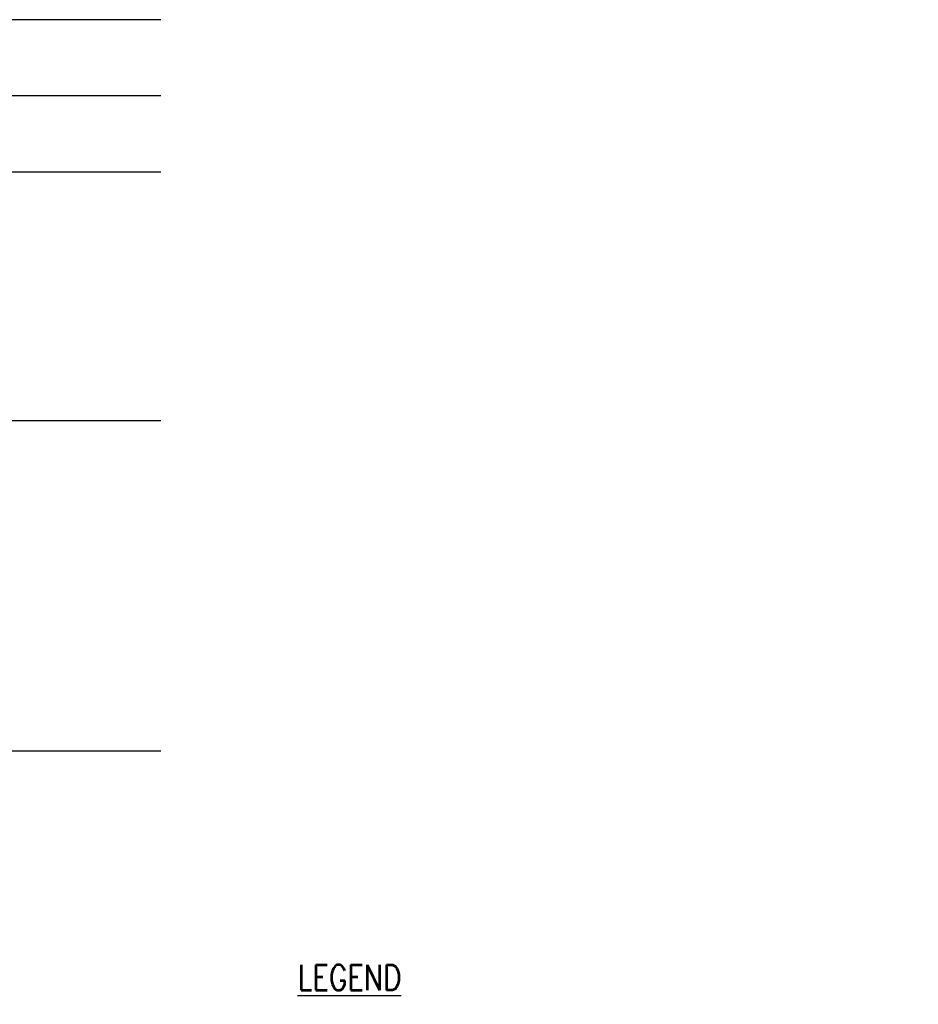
# Model space of a CAD drawing. Header units: millimetres. Extents: x -312551 to 250764, y -35891 to 59426.
# Tile 103 of 256: x -234388 to -213177, y 30232 to 53484. Entities that reach past the tile are written whole.
import ezdxf

# ---------------------------------------------------------------- set-up
doc = ezdxf.new("R2010")
doc.units = ezdxf.units.MM
doc.header["$LTSCALE"] = 2.5
doc.layers.add('NF-TEXT', color=1, linetype='Continuous')
doc.styles.add('ROMANS', font='romans.shx', dxfattribs={"width": 0.8})

msp = doc.modelspace()

# ---------------------------------------------------------------- linework, layer by layer
at = {"color": 8}
for p, q in [((-231058.6, 53484.5), (-311086.5, 53484.5)), ((-231058.6, 51684.5), (-311086.5, 51684.5)), ((-231058.6, 49884.5), (-311086.5, 49884.5)), ((-231058.6, 44009.5), (-311086.5, 44009.5)), ((-231058.6, 36209.5), (-311086.5, 36209.5))]:
    msp.add_line(p, q, dxfattribs=at)

# ---------------------------------------------------------------- texts
at = {"layer": 'NF-TEXT', "ltscale": 500000, "insert": (-228486.1, 31163.2), "char_height": 600, "width": 28227.207, "attachment_point": 1, "style": 'ROMANS'}
msp.add_mtext('  {\\LLEGEND\\P} \\P^I= AREA OUTLINED IN BLUE ,  285m', dxfattribs=at)

doc.saveas('drawing.dxf')
